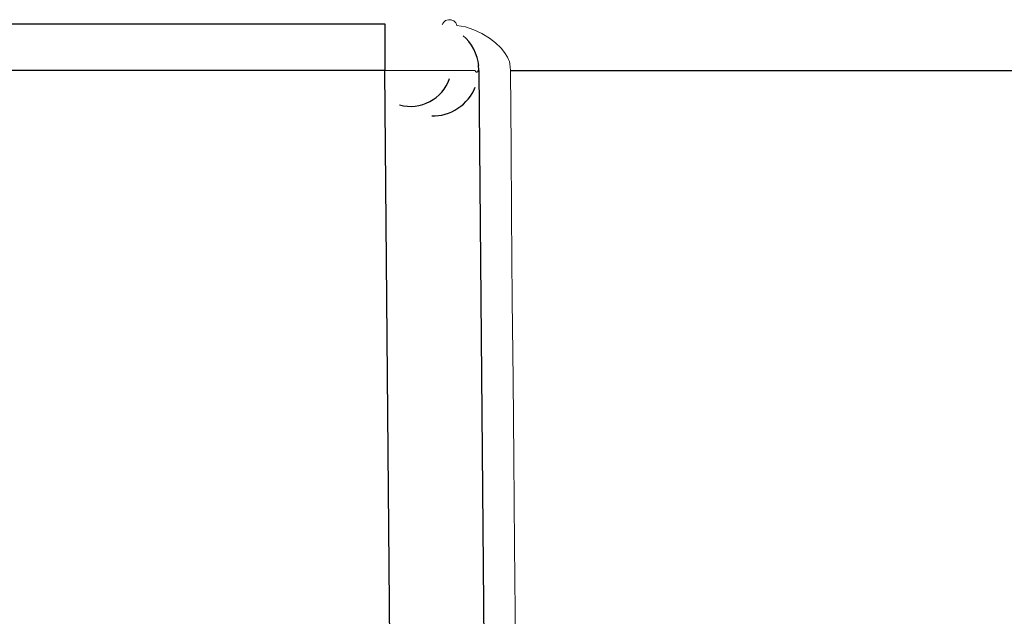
# Model space of a CAD drawing. Header units: inches. Extents: x 0 to 612, y 155 to 655.
# Tile 138 of 138: x 166.42 to 176.87, y 414.19 to 420.52. Entities that reach past the tile are written whole.
import ezdxf

# ---------------------------------------------------------------- set-up
doc = ezdxf.new("R2010")
doc.units = ezdxf.units.IN
doc.header["$MEASUREMENT"] = 0
doc.layers.add('Layer 1', color=7, linetype='Continuous')

# ---------------------------------------------------------------- blocks, each defined once
blk = doc.blocks.new('block 984')
at = {"layer": 'Layer 1', "color": 7, "lineweight": 25}
blk.add_open_spline([(170.795, 419.499), (170.986, 419.489), (171.191, 419.623), (171.256, 419.802)], degree=3, dxfattribs=at)
blk = doc.blocks.new('block 983')
at = {"layer": 'Layer 1'}
blk.add_blockref('block 984', (0, 0), dxfattribs=at)
blk = doc.blocks.new('block 982')
at = {"layer": 'Layer 1'}
blk.add_blockref('block 983', (0, 0), dxfattribs=at)
blk = doc.blocks.new('block 2921')
at = {"layer": 'Layer 1', "color": 7, "lineweight": 25}
blk.add_lwpolyline([(170.299, 419.979), (112.888, 419.979)], dxfattribs=at)
blk = doc.blocks.new('block 2920')
at = {"layer": 'Layer 1'}
blk.add_blockref('block 2921', (0, 0), dxfattribs=at)
blk = doc.blocks.new('block 2919')
at = {"layer": 'Layer 1'}
blk.add_blockref('block 2920', (0, 0), dxfattribs=at)
blk = doc.blocks.new('block 2924')
at = {"layer": 'Layer 1', "color": 7, "lineweight": 25}
blk.add_lwpolyline([(170.479, 399.352), (170.299, 419.979)], dxfattribs=at)
blk = doc.blocks.new('block 2923')
at = {"layer": 'Layer 1'}
blk.add_blockref('block 2924', (0, 0), dxfattribs=at)
blk = doc.blocks.new('block 2922')
at = {"layer": 'Layer 1'}
blk.add_blockref('block 2923', (0, 0), dxfattribs=at)
blk = doc.blocks.new('block 2957')
at = {"layer": 'Layer 1', "lineweight": 0}
for points in [[(170.299, 419.979)], [(170.397, 419.979)]]:
    blk.add_lwpolyline(points, dxfattribs=at)
blk.add_open_spline([(170.299, 419.979), (170.299, 419.979), (170.397, 419.979), (170.397, 419.979), (170.397, 419.979), (170.299, 419.979), (170.299, 419.979)], degree=3, knots=[0, 0, 0, 0, 1, 1, 1, 2, 2, 2, 2], dxfattribs=at)
blk = doc.blocks.new('block 2958')
at = {"layer": 'Layer 1', "lineweight": 0}
for points in [[(170.397, 419.979)], [(170.487, 419.979)]]:
    blk.add_lwpolyline(points, dxfattribs=at)
blk.add_open_spline([(170.397, 419.979), (170.397, 419.979), (170.487, 419.979), (170.487, 419.979), (170.487, 419.979), (170.397, 419.979), (170.397, 419.979)], degree=3, knots=[0, 0, 0, 0, 1, 1, 1, 2, 2, 2, 2], dxfattribs=at)
blk = doc.blocks.new('block 2959')
at = {"layer": 'Layer 1', "lineweight": 0}
for points in [[(170.487, 419.979)], [(170.599, 419.979)]]:
    blk.add_lwpolyline(points, dxfattribs=at)
blk.add_open_spline([(170.487, 419.979), (170.487, 419.979), (170.599, 419.979), (170.599, 419.979), (170.599, 419.979), (170.487, 419.979), (170.487, 419.979)], degree=3, knots=[0, 0, 0, 0, 1, 1, 1, 2, 2, 2, 2], dxfattribs=at)
blk = doc.blocks.new('block 2960')
at = {"layer": 'Layer 1', "lineweight": 0}
for points in [[(170.599, 419.979)], [(170.705, 419.979)]]:
    blk.add_lwpolyline(points, dxfattribs=at)
blk.add_open_spline([(170.599, 419.979), (170.599, 419.979), (170.705, 419.979), (170.705, 419.979), (170.705, 419.979), (170.599, 419.979), (170.599, 419.979)], degree=3, knots=[0, 0, 0, 0, 1, 1, 1, 2, 2, 2, 2], dxfattribs=at)
blk = doc.blocks.new('block 2961')
at = {"layer": 'Layer 1', "lineweight": 0}
for points in [[(170.705, 419.979)], [(170.804, 419.979)]]:
    blk.add_lwpolyline(points, dxfattribs=at)
blk.add_open_spline([(170.705, 419.979), (170.705, 419.979), (170.804, 419.979), (170.804, 419.979), (170.804, 419.979), (170.705, 419.979), (170.705, 419.979)], degree=3, knots=[0, 0, 0, 0, 1, 1, 1, 2, 2, 2, 2], dxfattribs=at)
blk = doc.blocks.new('block 2962')
at = {"layer": 'Layer 1', "lineweight": 0}
for points in [[(170.804, 419.979)], [(170.907, 419.979)]]:
    blk.add_lwpolyline(points, dxfattribs=at)
blk.add_open_spline([(170.804, 419.979), (170.804, 419.979), (170.907, 419.979), (170.907, 419.979), (170.907, 419.979), (170.804, 419.979), (170.804, 419.979)], degree=3, knots=[0, 0, 0, 0, 1, 1, 1, 2, 2, 2, 2], dxfattribs=at)
blk = doc.blocks.new('block 2963')
at = {"layer": 'Layer 1', "lineweight": 0}
for points in [[(170.907, 419.979)], [(171.005, 419.979)]]:
    blk.add_lwpolyline(points, dxfattribs=at)
blk.add_open_spline([(170.907, 419.979), (170.907, 419.979), (171.005, 419.979), (171.005, 419.979), (171.005, 419.979), (170.907, 419.979), (170.907, 419.979)], degree=3, knots=[0, 0, 0, 0, 1, 1, 1, 2, 2, 2, 2], dxfattribs=at)
blk = doc.blocks.new('block 2956')
at = {"layer": 'Layer 1'}
for name in ['block 2957', 'block 2958', 'block 2959', 'block 2960', 'block 2961', 'block 2962', 'block 2963']:
    blk.add_blockref(name, (0, 0), dxfattribs=at)
blk = doc.blocks.new('block 2955')
at = {"layer": 'Layer 1'}
blk.add_blockref('block 2956', (0, 0), dxfattribs=at)
blk = doc.blocks.new('block 2966')
at = {"layer": 'Layer 1', "color": 7, "lineweight": 25}
blk.add_lwpolyline([(171.296, 419.979), (171.475, 399.352)], dxfattribs=at)
blk = doc.blocks.new('block 2965')
at = {"layer": 'Layer 1'}
blk.add_blockref('block 2966', (0, 0), dxfattribs=at)
blk = doc.blocks.new('block 2964')
at = {"layer": 'Layer 1'}
blk.add_blockref('block 2965', (0, 0), dxfattribs=at)
blk = doc.blocks.new('block 3082')
at = {"layer": 'Layer 1', "color": 7, "lineweight": 25}
blk.add_lwpolyline([(112.888, 420.477), (170.299, 420.477)], dxfattribs=at)
blk = doc.blocks.new('block 3081')
at = {"layer": 'Layer 1'}
blk.add_blockref('block 3082', (0, 0), dxfattribs=at)
blk = doc.blocks.new('block 3080')
at = {"layer": 'Layer 1'}
blk.add_blockref('block 3081', (0, 0), dxfattribs=at)
blk = doc.blocks.new('block 3085')
at = {"layer": 'Layer 1', "color": 7, "lineweight": 25}
blk.add_lwpolyline([(170.299, 420.477), (170.299, 419.979)], dxfattribs=at)
blk = doc.blocks.new('block 3084')
at = {"layer": 'Layer 1'}
blk.add_blockref('block 3085', (0, 0), dxfattribs=at)
blk = doc.blocks.new('block 3083')
at = {"layer": 'Layer 1'}
blk.add_blockref('block 3084', (0, 0), dxfattribs=at)
blk = doc.blocks.new('block 3088')
at = {"layer": 'Layer 1', "color": 7, "lineweight": 25}
blk.add_open_spline([(170.453, 419.615), (170.675, 419.553), (170.912, 419.679), (170.984, 419.896)], degree=3, dxfattribs=at)
blk = doc.blocks.new('block 3087')
at = {"layer": 'Layer 1'}
blk.add_blockref('block 3088', (0, 0), dxfattribs=at)
blk = doc.blocks.new('block 3086')
at = {"layer": 'Layer 1'}
blk.add_blockref('block 3087', (0, 0), dxfattribs=at)
blk = doc.blocks.new('block 3190')
at = {"layer": 'Layer 1', "color": 7, "lineweight": 25}
blk.add_lwpolyline([(171.296, 419.979), (171.292, 420.04)], dxfattribs=at)
blk = doc.blocks.new('block 3189')
at = {"layer": 'Layer 1'}
blk.add_blockref('block 3190', (0, 0), dxfattribs=at)
blk = doc.blocks.new('block 3188')
at = {"layer": 'Layer 1'}
blk.add_blockref('block 3189', (0, 0), dxfattribs=at)
blk = doc.blocks.new('block 3193')
at = {"layer": 'Layer 1', "color": 7, "lineweight": 25}
blk.add_open_spline([(171.294, 420.035), (171.287, 420.14), (171.213, 420.284), (171.13, 420.348)], degree=3, dxfattribs=at)
blk = doc.blocks.new('block 3192')
at = {"layer": 'Layer 1'}
blk.add_blockref('block 3193', (0, 0), dxfattribs=at)
blk = doc.blocks.new('block 3191')
at = {"layer": 'Layer 1'}
blk.add_blockref('block 3192', (0, 0), dxfattribs=at)
blk = doc.blocks.new('block 6310')
at = {"layer": 'Layer 1', "lineweight": 0}
for points in [[(171.679, 414.233)], [(171.687, 413.423)]]:
    blk.add_lwpolyline(points, dxfattribs=at)
blk.add_open_spline([(171.687, 413.423), (171.687, 413.423), (171.679, 414.233), (171.679, 414.233), (171.679, 414.233), (171.687, 413.423), (171.687, 413.423)], degree=3, knots=[0, 0, 0, 0, 1, 1, 1, 2, 2, 2, 2], dxfattribs=at)
blk = doc.blocks.new('block 6311')
at = {"layer": 'Layer 1', "lineweight": 0}
for points in [[(171.673, 414.942)], [(171.679, 414.233)]]:
    blk.add_lwpolyline(points, dxfattribs=at)
blk.add_open_spline([(171.679, 414.233), (171.679, 414.233), (171.673, 414.942), (171.673, 414.942), (171.673, 414.942), (171.679, 414.233), (171.679, 414.233)], degree=3, knots=[0, 0, 0, 0, 1, 1, 1, 2, 2, 2, 2], dxfattribs=at)
blk = doc.blocks.new('block 6312')
at = {"layer": 'Layer 1', "lineweight": 0}
for points in [[(171.665, 415.862)], [(171.673, 414.942)]]:
    blk.add_lwpolyline(points, dxfattribs=at)
blk.add_open_spline([(171.673, 414.942), (171.673, 414.942), (171.665, 415.862), (171.665, 415.862), (171.665, 415.862), (171.673, 414.942), (171.673, 414.942)], degree=3, knots=[0, 0, 0, 0, 1, 1, 1, 2, 2, 2, 2], dxfattribs=at)
blk = doc.blocks.new('block 6313')
at = {"layer": 'Layer 1', "lineweight": 0}
for points in [[(171.658, 416.701)], [(171.665, 415.862)]]:
    blk.add_lwpolyline(points, dxfattribs=at)
blk.add_open_spline([(171.665, 415.862), (171.665, 415.862), (171.658, 416.701), (171.658, 416.701), (171.658, 416.701), (171.665, 415.862), (171.665, 415.862)], degree=3, knots=[0, 0, 0, 0, 1, 1, 1, 2, 2, 2, 2], dxfattribs=at)
blk = doc.blocks.new('block 6314')
at = {"layer": 'Layer 1', "lineweight": 0}
for points in [[(171.65, 417.539)], [(171.658, 416.701)]]:
    blk.add_lwpolyline(points, dxfattribs=at)
blk.add_open_spline([(171.658, 416.701), (171.658, 416.701), (171.65, 417.539), (171.65, 417.539), (171.65, 417.539), (171.658, 416.701), (171.658, 416.701)], degree=3, knots=[0, 0, 0, 0, 1, 1, 1, 2, 2, 2, 2], dxfattribs=at)
blk = doc.blocks.new('block 6315')
at = {"layer": 'Layer 1', "lineweight": 0}
for points in [[(171.643, 418.458)], [(171.65, 417.539)]]:
    blk.add_lwpolyline(points, dxfattribs=at)
blk.add_open_spline([(171.65, 417.539), (171.65, 417.539), (171.643, 418.458), (171.643, 418.458), (171.643, 418.458), (171.65, 417.539), (171.65, 417.539)], degree=3, knots=[0, 0, 0, 0, 1, 1, 1, 2, 2, 2, 2], dxfattribs=at)
blk = doc.blocks.new('block 6316')
at = {"layer": 'Layer 1', "lineweight": 0}
for points in [[(171.637, 419.168)], [(171.643, 418.458)]]:
    blk.add_lwpolyline(points, dxfattribs=at)
blk.add_open_spline([(171.643, 418.458), (171.643, 418.458), (171.637, 419.168), (171.637, 419.168), (171.637, 419.168), (171.643, 418.458), (171.643, 418.458)], degree=3, knots=[0, 0, 0, 0, 1, 1, 1, 2, 2, 2, 2], dxfattribs=at)
blk = doc.blocks.new('block 6317')
at = {"layer": 'Layer 1', "lineweight": 0}
for points in [[(171.63, 419.979)], [(171.637, 419.168)]]:
    blk.add_lwpolyline(points, dxfattribs=at)
blk.add_open_spline([(171.637, 419.168), (171.637, 419.168), (171.63, 419.979), (171.63, 419.979), (171.63, 419.979), (171.637, 419.168), (171.637, 419.168)], degree=3, knots=[0, 0, 0, 0, 1, 1, 1, 2, 2, 2, 2], dxfattribs=at)
blk = doc.blocks.new('block 6309')
at = {"layer": 'Layer 1'}
for name in ['block 6317', 'block 6316', 'block 6315', 'block 6314', 'block 6313', 'block 6312', 'block 6311', 'block 6310']:
    blk.add_blockref(name, (0, 0), dxfattribs=at)
blk = doc.blocks.new('block 6308')
at = {"layer": 'Layer 1'}
blk.add_blockref('block 6309', (0, 0), dxfattribs=at)
blk = doc.blocks.new('block 6359')
at = {"layer": 'Layer 1', "color": 7, "lineweight": 25}
blk.add_lwpolyline([(171.63, 419.979), (186.739, 419.979)], dxfattribs=at)
blk = doc.blocks.new('block 6358')
at = {"layer": 'Layer 1'}
blk.add_blockref('block 6359', (0, 0), dxfattribs=at)
blk = doc.blocks.new('block 6357')
at = {"layer": 'Layer 1'}
blk.add_blockref('block 6358', (0, 0), dxfattribs=at)
blk = doc.blocks.new('block 7489')
at = {"layer": 'Layer 1', "lineweight": 0}
for points in [[(171.005, 419.979)], [(171.037, 419.979)]]:
    blk.add_lwpolyline(points, dxfattribs=at)
blk.add_open_spline([(171.005, 419.979), (171.005, 419.979), (171.037, 419.979), (171.037, 419.979), (171.037, 419.979), (171.005, 419.979), (171.005, 419.979)], degree=3, knots=[0, 0, 0, 0, 1, 1, 1, 2, 2, 2, 2], dxfattribs=at)
blk = doc.blocks.new('block 7490')
at = {"layer": 'Layer 1', "lineweight": 0}
for points in [[(171.037, 419.979)], [(171.084, 419.979)]]:
    blk.add_lwpolyline(points, dxfattribs=at)
blk.add_open_spline([(171.037, 419.979), (171.037, 419.979), (171.084, 419.979), (171.084, 419.979), (171.084, 419.979), (171.037, 419.979), (171.037, 419.979)], degree=3, knots=[0, 0, 0, 0, 1, 1, 1, 2, 2, 2, 2], dxfattribs=at)
blk = doc.blocks.new('block 7491')
at = {"layer": 'Layer 1', "lineweight": 0}
for points in [[(171.084, 419.979)], [(171.124, 419.979)]]:
    blk.add_lwpolyline(points, dxfattribs=at)
blk.add_open_spline([(171.084, 419.979), (171.084, 419.979), (171.124, 419.979), (171.124, 419.979), (171.124, 419.979), (171.084, 419.979), (171.084, 419.979)], degree=3, knots=[0, 0, 0, 0, 1, 1, 1, 2, 2, 2, 2], dxfattribs=at)
blk = doc.blocks.new('block 7492')
at = {"layer": 'Layer 1', "lineweight": 0}
for points in [[(171.124, 419.979)], [(171.167, 419.979)]]:
    blk.add_lwpolyline(points, dxfattribs=at)
blk.add_open_spline([(171.124, 419.979), (171.124, 419.979), (171.167, 419.979), (171.167, 419.979), (171.167, 419.979), (171.124, 419.979), (171.124, 419.979)], degree=3, knots=[0, 0, 0, 0, 1, 1, 1, 2, 2, 2, 2], dxfattribs=at)
blk = doc.blocks.new('block 7493')
at = {"layer": 'Layer 1', "lineweight": 0}
for points in [[(171.167, 419.979)], [(171.208, 419.979)]]:
    blk.add_lwpolyline(points, dxfattribs=at)
blk.add_open_spline([(171.167, 419.979), (171.167, 419.979), (171.208, 419.979), (171.208, 419.979), (171.208, 419.979), (171.167, 419.979), (171.167, 419.979)], degree=3, knots=[0, 0, 0, 0, 1, 1, 1, 2, 2, 2, 2], dxfattribs=at)
blk = doc.blocks.new('block 7494')
at = {"layer": 'Layer 1', "lineweight": 0}
for points in [[(171.208, 419.979)], [(171.257, 419.979)]]:
    blk.add_lwpolyline(points, dxfattribs=at)
blk.add_open_spline([(171.208, 419.979), (171.208, 419.979), (171.257, 419.979), (171.257, 419.979), (171.257, 419.979), (171.208, 419.979), (171.208, 419.979)], degree=3, knots=[0, 0, 0, 0, 1, 1, 1, 2, 2, 2, 2], dxfattribs=at)
blk = doc.blocks.new('block 7495')
at = {"layer": 'Layer 1', "lineweight": 0}
for points in [[(171.257, 419.979)], [(171.257, 419.976)]]:
    blk.add_lwpolyline(points, dxfattribs=at)
blk.add_open_spline([(171.257, 419.979), (171.257, 419.979), (171.257, 419.976), (171.257, 419.976), (171.257, 419.976), (171.257, 419.979), (171.257, 419.979)], degree=3, knots=[0, 0, 0, 0, 1, 1, 1, 2, 2, 2, 2], dxfattribs=at)
blk = doc.blocks.new('block 7496')
at = {"layer": 'Layer 1', "lineweight": 0}
for points in [[(171.257, 419.976)], [(171.258, 419.974)]]:
    blk.add_lwpolyline(points, dxfattribs=at)
blk.add_open_spline([(171.257, 419.976), (171.257, 419.976), (171.258, 419.974), (171.258, 419.974), (171.258, 419.974), (171.257, 419.976), (171.257, 419.976)], degree=3, knots=[0, 0, 0, 0, 1, 1, 1, 2, 2, 2, 2], dxfattribs=at)
blk = doc.blocks.new('block 7497')
at = {"layer": 'Layer 1', "lineweight": 0}
for points in [[(171.258, 419.974)], [(171.259, 419.971)]]:
    blk.add_lwpolyline(points, dxfattribs=at)
blk.add_open_spline([(171.258, 419.974), (171.258, 419.974), (171.259, 419.971), (171.259, 419.971), (171.259, 419.971), (171.258, 419.974), (171.258, 419.974)], degree=3, knots=[0, 0, 0, 0, 1, 1, 1, 2, 2, 2, 2], dxfattribs=at)
blk = doc.blocks.new('block 7498')
at = {"layer": 'Layer 1', "lineweight": 0}
for points in [[(171.259, 419.971)], [(171.261, 419.969)]]:
    blk.add_lwpolyline(points, dxfattribs=at)
blk.add_open_spline([(171.259, 419.971), (171.259, 419.971), (171.261, 419.969), (171.261, 419.969), (171.261, 419.969), (171.259, 419.971), (171.259, 419.971)], degree=3, knots=[0, 0, 0, 0, 1, 1, 1, 2, 2, 2, 2], dxfattribs=at)
blk = doc.blocks.new('block 7499')
at = {"layer": 'Layer 1', "lineweight": 0}
for points in [[(171.261, 419.969)], [(171.264, 419.966)]]:
    blk.add_lwpolyline(points, dxfattribs=at)
blk.add_open_spline([(171.261, 419.969), (171.261, 419.969), (171.264, 419.966), (171.264, 419.966), (171.264, 419.966), (171.261, 419.969), (171.261, 419.969)], degree=3, knots=[0, 0, 0, 0, 1, 1, 1, 2, 2, 2, 2], dxfattribs=at)
blk = doc.blocks.new('block 7500')
at = {"layer": 'Layer 1', "lineweight": 0}
for points in [[(171.264, 419.966)], [(171.266, 419.965)]]:
    blk.add_lwpolyline(points, dxfattribs=at)
blk.add_open_spline([(171.264, 419.966), (171.264, 419.966), (171.266, 419.965), (171.266, 419.965), (171.266, 419.965), (171.264, 419.966), (171.264, 419.966)], degree=3, knots=[0, 0, 0, 0, 1, 1, 1, 2, 2, 2, 2], dxfattribs=at)
blk = doc.blocks.new('block 7501')
at = {"layer": 'Layer 1', "lineweight": 0}
for points in [[(171.266, 419.965)], [(171.268, 419.964)]]:
    blk.add_lwpolyline(points, dxfattribs=at)
blk.add_open_spline([(171.266, 419.965), (171.266, 419.965), (171.268, 419.964), (171.268, 419.964), (171.268, 419.964), (171.266, 419.965), (171.266, 419.965)], degree=3, knots=[0, 0, 0, 0, 1, 1, 1, 2, 2, 2, 2], dxfattribs=at)
blk = doc.blocks.new('block 7502')
at = {"layer": 'Layer 1', "lineweight": 0}
for points in [[(171.268, 419.964)], [(171.271, 419.964)]]:
    blk.add_lwpolyline(points, dxfattribs=at)
blk.add_open_spline([(171.268, 419.964), (171.268, 419.964), (171.271, 419.964), (171.271, 419.964), (171.271, 419.964), (171.268, 419.964), (171.268, 419.964)], degree=3, knots=[0, 0, 0, 0, 1, 1, 1, 2, 2, 2, 2], dxfattribs=at)
blk = doc.blocks.new('block 7503')
at = {"layer": 'Layer 1', "lineweight": 0}
for points in [[(171.271, 419.964)], [(171.274, 419.964)]]:
    blk.add_lwpolyline(points, dxfattribs=at)
blk.add_open_spline([(171.271, 419.964), (171.271, 419.964), (171.274, 419.964), (171.274, 419.964), (171.274, 419.964), (171.271, 419.964), (171.271, 419.964)], degree=3, knots=[0, 0, 0, 0, 1, 1, 1, 2, 2, 2, 2], dxfattribs=at)
blk = doc.blocks.new('block 7504')
at = {"layer": 'Layer 1', "lineweight": 0}
for points in [[(171.274, 419.964)], [(171.276, 419.965)]]:
    blk.add_lwpolyline(points, dxfattribs=at)
blk.add_open_spline([(171.274, 419.964), (171.274, 419.964), (171.276, 419.965), (171.276, 419.965), (171.276, 419.965), (171.274, 419.964), (171.274, 419.964)], degree=3, knots=[0, 0, 0, 0, 1, 1, 1, 2, 2, 2, 2], dxfattribs=at)
blk = doc.blocks.new('block 7505')
at = {"layer": 'Layer 1', "lineweight": 0}
for points in [[(171.276, 419.965)], [(171.279, 419.966)]]:
    blk.add_lwpolyline(points, dxfattribs=at)
blk.add_open_spline([(171.276, 419.965), (171.276, 419.965), (171.279, 419.966), (171.279, 419.966), (171.279, 419.966), (171.276, 419.965), (171.276, 419.965)], degree=3, knots=[0, 0, 0, 0, 1, 1, 1, 2, 2, 2, 2], dxfattribs=at)
blk = doc.blocks.new('block 7506')
at = {"layer": 'Layer 1', "lineweight": 0}
for points in [[(171.279, 419.966)], [(171.282, 419.968)]]:
    blk.add_lwpolyline(points, dxfattribs=at)
blk.add_open_spline([(171.279, 419.966), (171.279, 419.966), (171.282, 419.968), (171.282, 419.968), (171.282, 419.968), (171.279, 419.966), (171.279, 419.966)], degree=3, knots=[0, 0, 0, 0, 1, 1, 1, 2, 2, 2, 2], dxfattribs=at)
blk = doc.blocks.new('block 7507')
at = {"layer": 'Layer 1', "lineweight": 0}
for points in [[(171.282, 419.968)], [(171.283, 419.97)]]:
    blk.add_lwpolyline(points, dxfattribs=at)
blk.add_open_spline([(171.282, 419.968), (171.282, 419.968), (171.283, 419.97), (171.283, 419.97), (171.283, 419.97), (171.282, 419.968), (171.282, 419.968)], degree=3, knots=[0, 0, 0, 0, 1, 1, 1, 2, 2, 2, 2], dxfattribs=at)
blk = doc.blocks.new('block 7508')
at = {"layer": 'Layer 1', "lineweight": 0}
for points in [[(171.283, 419.97)], [(171.285, 419.973)]]:
    blk.add_lwpolyline(points, dxfattribs=at)
blk.add_open_spline([(171.283, 419.97), (171.283, 419.97), (171.285, 419.973), (171.285, 419.973), (171.285, 419.973), (171.283, 419.97), (171.283, 419.97)], degree=3, knots=[0, 0, 0, 0, 1, 1, 1, 2, 2, 2, 2], dxfattribs=at)
blk = doc.blocks.new('block 7509')
at = {"layer": 'Layer 1', "lineweight": 0}
for points in [[(171.285, 419.975)], [(171.285, 419.973)]]:
    blk.add_lwpolyline(points, dxfattribs=at)
blk.add_open_spline([(171.285, 419.973), (171.285, 419.973), (171.285, 419.975), (171.285, 419.975), (171.285, 419.975), (171.285, 419.973), (171.285, 419.973)], degree=3, knots=[0, 0, 0, 0, 1, 1, 1, 2, 2, 2, 2], dxfattribs=at)
blk = doc.blocks.new('block 7510')
at = {"layer": 'Layer 1', "lineweight": 0}
for points in [[(171.285, 419.975)], [(171.286, 419.979)]]:
    blk.add_lwpolyline(points, dxfattribs=at)
blk.add_open_spline([(171.285, 419.975), (171.285, 419.975), (171.286, 419.979), (171.286, 419.979), (171.286, 419.979), (171.285, 419.975), (171.285, 419.975)], degree=3, knots=[0, 0, 0, 0, 1, 1, 1, 2, 2, 2, 2], dxfattribs=at)
blk = doc.blocks.new('block 7488')
at = {"layer": 'Layer 1'}
for name in ['block 7489', 'block 7490', 'block 7491', 'block 7492', 'block 7493', 'block 7494', 'block 7495', 'block 7496', 'block 7497', 'block 7498', 'block 7499', 'block 7500', 'block 7501', 'block 7502', 'block 7503', 'block 7504', 'block 7505', 'block 7506', 'block 7507', 'block 7508', 'block 7510', 'block 7509']:
    blk.add_blockref(name, (0, 0), dxfattribs=at)
blk = doc.blocks.new('block 7487')
at = {"layer": 'Layer 1'}
blk.add_blockref('block 7488', (0, 0), dxfattribs=at)
blk = doc.blocks.new('block 7839')
at = {"layer": 'Layer 1', "lineweight": 0}
for points in [[(170.905, 420.465)], [(170.912, 420.478)]]:
    blk.add_lwpolyline(points, dxfattribs=at)
blk.add_open_spline([(170.905, 420.465), (170.905, 420.465), (170.912, 420.478), (170.912, 420.478), (170.912, 420.478), (170.905, 420.465), (170.905, 420.465)], degree=3, knots=[0, 0, 0, 0, 1, 1, 1, 2, 2, 2, 2], dxfattribs=at)
blk = doc.blocks.new('block 7840')
at = {"layer": 'Layer 1', "lineweight": 0}
for points in [[(170.92, 420.491)], [(170.912, 420.478)]]:
    blk.add_lwpolyline(points, dxfattribs=at)
blk.add_open_spline([(170.912, 420.478), (170.912, 420.478), (170.92, 420.491), (170.92, 420.491), (170.92, 420.491), (170.912, 420.478), (170.912, 420.478)], degree=3, knots=[0, 0, 0, 0, 1, 1, 1, 2, 2, 2, 2], dxfattribs=at)
blk = doc.blocks.new('block 7841')
at = {"layer": 'Layer 1', "lineweight": 0}
for points in [[(170.92, 420.491)], [(170.931, 420.501)]]:
    blk.add_lwpolyline(points, dxfattribs=at)
blk.add_open_spline([(170.92, 420.491), (170.92, 420.491), (170.931, 420.501), (170.931, 420.501), (170.931, 420.501), (170.92, 420.491), (170.92, 420.491)], degree=3, knots=[0, 0, 0, 0, 1, 1, 1, 2, 2, 2, 2], dxfattribs=at)
blk = doc.blocks.new('block 7842')
at = {"layer": 'Layer 1', "lineweight": 0}
for points in [[(170.931, 420.501)], [(170.943, 420.51)]]:
    blk.add_lwpolyline(points, dxfattribs=at)
blk.add_open_spline([(170.931, 420.501), (170.931, 420.501), (170.943, 420.51), (170.943, 420.51), (170.943, 420.51), (170.931, 420.501), (170.931, 420.501)], degree=3, knots=[0, 0, 0, 0, 1, 1, 1, 2, 2, 2, 2], dxfattribs=at)
blk = doc.blocks.new('block 7843')
at = {"layer": 'Layer 1', "lineweight": 0}
for points in [[(170.943, 420.51)], [(170.957, 420.516)]]:
    blk.add_lwpolyline(points, dxfattribs=at)
blk.add_open_spline([(170.943, 420.51), (170.943, 420.51), (170.957, 420.516), (170.957, 420.516), (170.957, 420.516), (170.943, 420.51), (170.943, 420.51)], degree=3, knots=[0, 0, 0, 0, 1, 1, 1, 2, 2, 2, 2], dxfattribs=at)
blk = doc.blocks.new('block 7844')
at = {"layer": 'Layer 1', "lineweight": 0}
for points in [[(170.957, 420.516)], [(170.972, 420.52)]]:
    blk.add_lwpolyline(points, dxfattribs=at)
blk.add_open_spline([(170.957, 420.516), (170.957, 420.516), (170.972, 420.52), (170.972, 420.52), (170.972, 420.52), (170.957, 420.516), (170.957, 420.516)], degree=3, knots=[0, 0, 0, 0, 1, 1, 1, 2, 2, 2, 2], dxfattribs=at)
blk = doc.blocks.new('block 7845')
at = {"layer": 'Layer 1', "lineweight": 0}
for points in [[(170.972, 420.52)], [(170.987, 420.52)]]:
    blk.add_lwpolyline(points, dxfattribs=at)
blk.add_open_spline([(170.972, 420.52), (170.972, 420.52), (170.987, 420.52), (170.987, 420.52), (170.987, 420.52), (170.972, 420.52), (170.972, 420.52)], degree=3, knots=[0, 0, 0, 0, 1, 1, 1, 2, 2, 2, 2], dxfattribs=at)
blk = doc.blocks.new('block 7846')
at = {"layer": 'Layer 1', "lineweight": 0}
for points in [[(170.987, 420.52)], [(171.002, 420.519)]]:
    blk.add_lwpolyline(points, dxfattribs=at)
blk.add_open_spline([(170.987, 420.52), (170.987, 420.52), (171.002, 420.519), (171.002, 420.519), (171.002, 420.519), (170.987, 420.52), (170.987, 420.52)], degree=3, knots=[0, 0, 0, 0, 1, 1, 1, 2, 2, 2, 2], dxfattribs=at)
blk = doc.blocks.new('block 7847')
at = {"layer": 'Layer 1', "lineweight": 0}
for points in [[(171.002, 420.519)], [(171.016, 420.513)]]:
    blk.add_lwpolyline(points, dxfattribs=at)
blk.add_open_spline([(171.002, 420.519), (171.002, 420.519), (171.016, 420.513), (171.016, 420.513), (171.016, 420.513), (171.002, 420.519), (171.002, 420.519)], degree=3, knots=[0, 0, 0, 0, 1, 1, 1, 2, 2, 2, 2], dxfattribs=at)
blk = doc.blocks.new('block 7848')
at = {"layer": 'Layer 1', "lineweight": 0}
for points in [[(171.016, 420.513)], [(171.029, 420.507)]]:
    blk.add_lwpolyline(points, dxfattribs=at)
blk.add_open_spline([(171.016, 420.513), (171.016, 420.513), (171.029, 420.507), (171.029, 420.507), (171.029, 420.507), (171.016, 420.513), (171.016, 420.513)], degree=3, knots=[0, 0, 0, 0, 1, 1, 1, 2, 2, 2, 2], dxfattribs=at)
blk = doc.blocks.new('block 7849')
at = {"layer": 'Layer 1', "lineweight": 0}
for points in [[(171.029, 420.507)], [(171.042, 420.497)]]:
    blk.add_lwpolyline(points, dxfattribs=at)
blk.add_open_spline([(171.029, 420.507), (171.029, 420.507), (171.042, 420.497), (171.042, 420.497), (171.042, 420.497), (171.029, 420.507), (171.029, 420.507)], degree=3, knots=[0, 0, 0, 0, 1, 1, 1, 2, 2, 2, 2], dxfattribs=at)
blk = doc.blocks.new('block 7850')
at = {"layer": 'Layer 1', "lineweight": 0}
for points in [[(171.042, 420.497)], [(171.051, 420.485)]]:
    blk.add_lwpolyline(points, dxfattribs=at)
blk.add_open_spline([(171.042, 420.497), (171.042, 420.497), (171.051, 420.485), (171.051, 420.485), (171.051, 420.485), (171.042, 420.497), (171.042, 420.497)], degree=3, knots=[0, 0, 0, 0, 1, 1, 1, 2, 2, 2, 2], dxfattribs=at)
blk = doc.blocks.new('block 7851')
at = {"layer": 'Layer 1', "lineweight": 0}
for points in [[(171.051, 420.485)], [(171.059, 420.472)]]:
    blk.add_lwpolyline(points, dxfattribs=at)
blk.add_open_spline([(171.051, 420.485), (171.051, 420.485), (171.059, 420.472), (171.059, 420.472), (171.059, 420.472), (171.051, 420.485), (171.051, 420.485)], degree=3, knots=[0, 0, 0, 0, 1, 1, 1, 2, 2, 2, 2], dxfattribs=at)
blk = doc.blocks.new('block 7852')
at = {"layer": 'Layer 1', "lineweight": 0}
for points in [[(171.059, 420.472)], [(171.063, 420.457)]]:
    blk.add_lwpolyline(points, dxfattribs=at)
blk.add_open_spline([(171.059, 420.472), (171.059, 420.472), (171.063, 420.457), (171.063, 420.457), (171.063, 420.457), (171.059, 420.472), (171.059, 420.472)], degree=3, knots=[0, 0, 0, 0, 1, 1, 1, 2, 2, 2, 2], dxfattribs=at)
blk = doc.blocks.new('block 7853')
at = {"layer": 'Layer 1', "lineweight": 0}
for points in [[(171.063, 420.457)], [(171.154, 420.443)]]:
    blk.add_lwpolyline(points, dxfattribs=at)
blk.add_open_spline([(171.063, 420.457), (171.063, 420.457), (171.154, 420.443), (171.154, 420.443), (171.154, 420.443), (171.063, 420.457), (171.063, 420.457)], degree=3, knots=[0, 0, 0, 0, 1, 1, 1, 2, 2, 2, 2], dxfattribs=at)
blk = doc.blocks.new('block 7854')
at = {"layer": 'Layer 1', "lineweight": 0}
for points in [[(171.154, 420.443)], [(171.242, 420.414)]]:
    blk.add_lwpolyline(points, dxfattribs=at)
blk.add_open_spline([(171.154, 420.443), (171.154, 420.443), (171.242, 420.414), (171.242, 420.414), (171.242, 420.414), (171.154, 420.443), (171.154, 420.443)], degree=3, knots=[0, 0, 0, 0, 1, 1, 1, 2, 2, 2, 2], dxfattribs=at)
blk = doc.blocks.new('block 7855')
at = {"layer": 'Layer 1', "lineweight": 0}
for points in [[(171.242, 420.414)], [(171.326, 420.373)]]:
    blk.add_lwpolyline(points, dxfattribs=at)
blk.add_open_spline([(171.242, 420.414), (171.242, 420.414), (171.326, 420.373), (171.326, 420.373), (171.326, 420.373), (171.242, 420.414), (171.242, 420.414)], degree=3, knots=[0, 0, 0, 0, 1, 1, 1, 2, 2, 2, 2], dxfattribs=at)
blk = doc.blocks.new('block 7856')
at = {"layer": 'Layer 1', "lineweight": 0}
for points in [[(171.326, 420.373)], [(171.407, 420.324)]]:
    blk.add_lwpolyline(points, dxfattribs=at)
blk.add_open_spline([(171.326, 420.373), (171.326, 420.373), (171.407, 420.324), (171.407, 420.324), (171.407, 420.324), (171.326, 420.373), (171.326, 420.373)], degree=3, knots=[0, 0, 0, 0, 1, 1, 1, 2, 2, 2, 2], dxfattribs=at)
blk = doc.blocks.new('block 7857')
at = {"layer": 'Layer 1', "lineweight": 0}
for points in [[(171.407, 420.324)], [(171.473, 420.275)]]:
    blk.add_lwpolyline(points, dxfattribs=at)
blk.add_open_spline([(171.407, 420.324), (171.407, 420.324), (171.473, 420.275), (171.473, 420.275), (171.473, 420.275), (171.407, 420.324), (171.407, 420.324)], degree=3, knots=[0, 0, 0, 0, 1, 1, 1, 2, 2, 2, 2], dxfattribs=at)
blk = doc.blocks.new('block 7858')
at = {"layer": 'Layer 1', "lineweight": 0}
for points in [[(171.473, 420.275)], [(171.533, 420.218)]]:
    blk.add_lwpolyline(points, dxfattribs=at)
blk.add_open_spline([(171.473, 420.275), (171.473, 420.275), (171.533, 420.218), (171.533, 420.218), (171.533, 420.218), (171.473, 420.275), (171.473, 420.275)], degree=3, knots=[0, 0, 0, 0, 1, 1, 1, 2, 2, 2, 2], dxfattribs=at)
blk = doc.blocks.new('block 7859')
at = {"layer": 'Layer 1', "lineweight": 0}
for points in [[(171.533, 420.218)], [(171.569, 420.172)]]:
    blk.add_lwpolyline(points, dxfattribs=at)
blk.add_open_spline([(171.533, 420.218), (171.533, 420.218), (171.569, 420.172), (171.569, 420.172), (171.569, 420.172), (171.533, 420.218), (171.533, 420.218)], degree=3, knots=[0, 0, 0, 0, 1, 1, 1, 2, 2, 2, 2], dxfattribs=at)
blk = doc.blocks.new('block 7860')
at = {"layer": 'Layer 1', "lineweight": 0}
for points in [[(171.569, 420.172)], [(171.6, 420.123)]]:
    blk.add_lwpolyline(points, dxfattribs=at)
blk.add_open_spline([(171.569, 420.172), (171.569, 420.172), (171.6, 420.123), (171.6, 420.123), (171.6, 420.123), (171.569, 420.172), (171.569, 420.172)], degree=3, knots=[0, 0, 0, 0, 1, 1, 1, 2, 2, 2, 2], dxfattribs=at)
blk = doc.blocks.new('block 7861')
at = {"layer": 'Layer 1', "lineweight": 0}
for points in [[(171.6, 420.123)], [(171.611, 420.099)]]:
    blk.add_lwpolyline(points, dxfattribs=at)
blk.add_open_spline([(171.6, 420.123), (171.6, 420.123), (171.611, 420.099), (171.611, 420.099), (171.611, 420.099), (171.6, 420.123), (171.6, 420.123)], degree=3, knots=[0, 0, 0, 0, 1, 1, 1, 2, 2, 2, 2], dxfattribs=at)
blk = doc.blocks.new('block 7862')
at = {"layer": 'Layer 1', "lineweight": 0}
for points in [[(171.611, 420.099)], [(171.62, 420.076)]]:
    blk.add_lwpolyline(points, dxfattribs=at)
blk.add_open_spline([(171.611, 420.099), (171.611, 420.099), (171.62, 420.076), (171.62, 420.076), (171.62, 420.076), (171.611, 420.099), (171.611, 420.099)], degree=3, knots=[0, 0, 0, 0, 1, 1, 1, 2, 2, 2, 2], dxfattribs=at)
blk = doc.blocks.new('block 7863')
at = {"layer": 'Layer 1', "lineweight": 0}
for points in [[(171.62, 420.076)], [(171.625, 420.05)]]:
    blk.add_lwpolyline(points, dxfattribs=at)
blk.add_open_spline([(171.62, 420.076), (171.62, 420.076), (171.625, 420.05), (171.625, 420.05), (171.625, 420.05), (171.62, 420.076), (171.62, 420.076)], degree=3, knots=[0, 0, 0, 0, 1, 1, 1, 2, 2, 2, 2], dxfattribs=at)
blk = doc.blocks.new('block 7864')
at = {"layer": 'Layer 1', "lineweight": 0}
for points in [[(171.625, 420.05)], [(171.63, 419.979)]]:
    blk.add_lwpolyline(points, dxfattribs=at)
blk.add_open_spline([(171.625, 420.05), (171.625, 420.05), (171.63, 419.979), (171.63, 419.979), (171.63, 419.979), (171.625, 420.05), (171.625, 420.05)], degree=3, knots=[0, 0, 0, 0, 1, 1, 1, 2, 2, 2, 2], dxfattribs=at)
blk = doc.blocks.new('block 7838')
at = {"layer": 'Layer 1'}
for name in ['block 7840', 'block 7841', 'block 7842', 'block 7843', 'block 7844', 'block 7845', 'block 7846', 'block 7847', 'block 7848', 'block 7849', 'block 7850', 'block 7839', 'block 7851', 'block 7852', 'block 7853', 'block 7854', 'block 7855', 'block 7856', 'block 7857', 'block 7858', 'block 7859', 'block 7860', 'block 7861', 'block 7862', 'block 7863', 'block 7864']:
    blk.add_blockref(name, (0, 0), dxfattribs=at)
blk = doc.blocks.new('block 7837')
at = {"layer": 'Layer 1'}
blk.add_blockref('block 7838', (0, 0), dxfattribs=at)
blk = doc.blocks.new('block 921')
at = {"layer": 'Layer 1'}
for name in ['block 7837', 'block 3080', 'block 3083', 'block 3191', 'block 2919', 'block 2922', 'block 2955', 'block 7487', 'block 3188', 'block 2964', 'block 6308', 'block 6357', 'block 3086', 'block 982']:
    blk.add_blockref(name, (0, 0), dxfattribs=at)
blk = doc.blocks.new('block 920')
at = {"layer": 'Layer 1'}
blk.add_blockref('block 921', (0, 0), dxfattribs=at)
blk = doc.blocks.new('block 2')
at = {"layer": 'Layer 1'}
blk.add_blockref('block 920', (0, 0), dxfattribs=at)

msp = doc.modelspace()

# ---------------------------------------------------------------- block references
at = {"layer": 'Layer 1'}
msp.add_blockref('block 2', (0, 0), dxfattribs=at)

doc.saveas('drawing.dxf')
